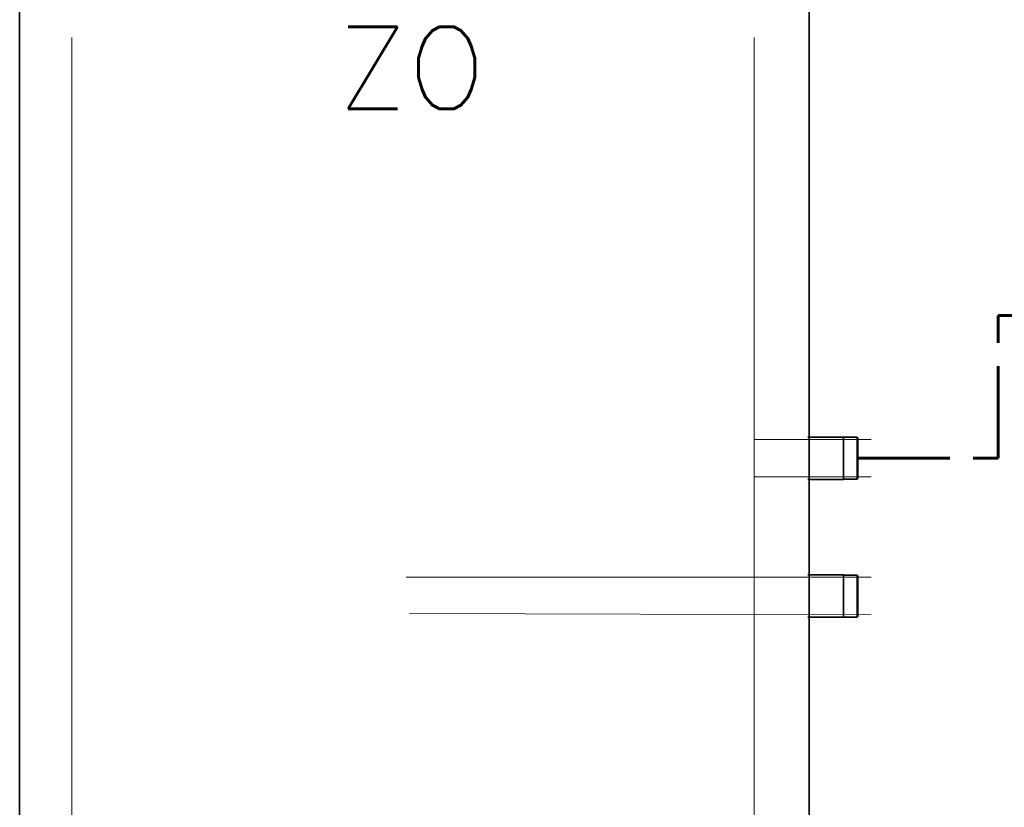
# Model space of a CAD drawing. Header units: millimetres. Extents: x -1254123 to -427507, y -785337 to -378997.
# Tile 5 of 33: x -641462 to -639925, y -405383 to -404154. Entities that reach past the tile are written whole.
import ezdxf

# ---------------------------------------------------------------- set-up
doc = ezdxf.new("R2010")
doc.units = ezdxf.units.MM
doc.header["$LTSCALE"] = 300
doc.linetypes.add('ACAD_ISO11W100', pattern=[33, 12, -3, 12, -3, 0, -3])
doc.linetypes.add('DASHED', pattern=[0.75, 0.5, -0.25])
for name, color, linetype, lineweight in [('Skrytá (ISO)', 7, 'DASHED', 20), ('UT-texty_male', 7, 'Continuous', 25), ('Viditelná (ISO)', 7, 'Continuous', 35), ('ZTI-V-CV', 220, 'ACAD_ISO11W100', 60)]:
    doc.layers.add(name, color=color, linetype=linetype, lineweight=lineweight)
doc.styles.add('Simplex', font='simplex.shx', dxfattribs={"width": 0.65})

msp = doc.modelspace()

# ---------------------------------------------------------------- linework, layer by layer
at = {"layer": 'Skrytá (ISO)', "color": 7, "ltscale": 31.442379}
for p, q in [((-641380.5, -404181.6), (-641380.5, -405562.6)), ((-640315.6, -404181.6), (-640315.6, -406303.8)), ((-640315.6, -404809), (-640133, -404809)), ((-640315.6, -404867.1), (-640133, -404867.5)), ((-640858.7, -405024.1), (-640133, -405024.1)), ((-640853.7, -405080.6), (-640133, -405082.6))]:
    msp.add_line(p, q, dxfattribs=at)
at = {"layer": 'Viditelná (ISO)'}
for p, q in [((-641462.1, -403931.4), (-641462.1, -406498)), ((-640229.9, -404129.3), (-640229.9, -406319.5)), ((-640231.8, -404805.1), (-640176.1, -404805.1)), ((-640176.1, -404871.5), (-640176.1, -404805.1)), ((-640176.1, -404805.5), (-640155.2, -404805.5)), ((-640155.2, -404805.5), (-640155.2, -404871.1)), ((-640154.1, -404806.6), (-640155.2, -404805.5)), ((-640154.1, -404870), (-640154.1, -404806.6)), ((-640231.8, -404871.5), (-640176.1, -404871.5)), ((-640176.1, -404871.1), (-640155.2, -404871.1)), ((-640154.1, -404870), (-640155.2, -404871.1)), ((-640231.8, -405020.1), (-640176.1, -405020.1)), ((-640176.1, -405086.5), (-640176.1, -405020.1)), ((-640176.1, -405020.5), (-640155.2, -405020.5)), ((-640155.2, -405020.5), (-640155.2, -405086.2)), ((-640154.1, -405021.6), (-640155.2, -405020.5)), ((-640154.1, -405085.1), (-640154.1, -405021.6)), ((-640231.8, -405086.5), (-640176.1, -405086.5)), ((-640176.1, -405086.2), (-640155.2, -405086.2)), ((-640154.1, -405085.1), (-640155.2, -405086.2))]:
    msp.add_line(p, q, dxfattribs=at)
at = {"layer": 'ZTI-V-CV', "linetype": 'ACAD_ISO11W100', "ltscale": 0.04}
msp.add_line((-640154.1, -404838.3), (-639935, -404838.3), dxfattribs=at)
msp.add_lwpolyline([(-639935, -404838.3), (-639935, -404615.5), (-637936.4, -404615.5)], dxfattribs=at)

# ---------------------------------------------------------------- texts
at = {"layer": 'UT-texty_male', "lineweight": 30, "ltscale": 0.01, "style": 'Simplex'}
msp.add_text('ZO', height=128.3, dxfattribs=at).set_placement((-640966.1, -404293))

doc.saveas('drawing.dxf')
